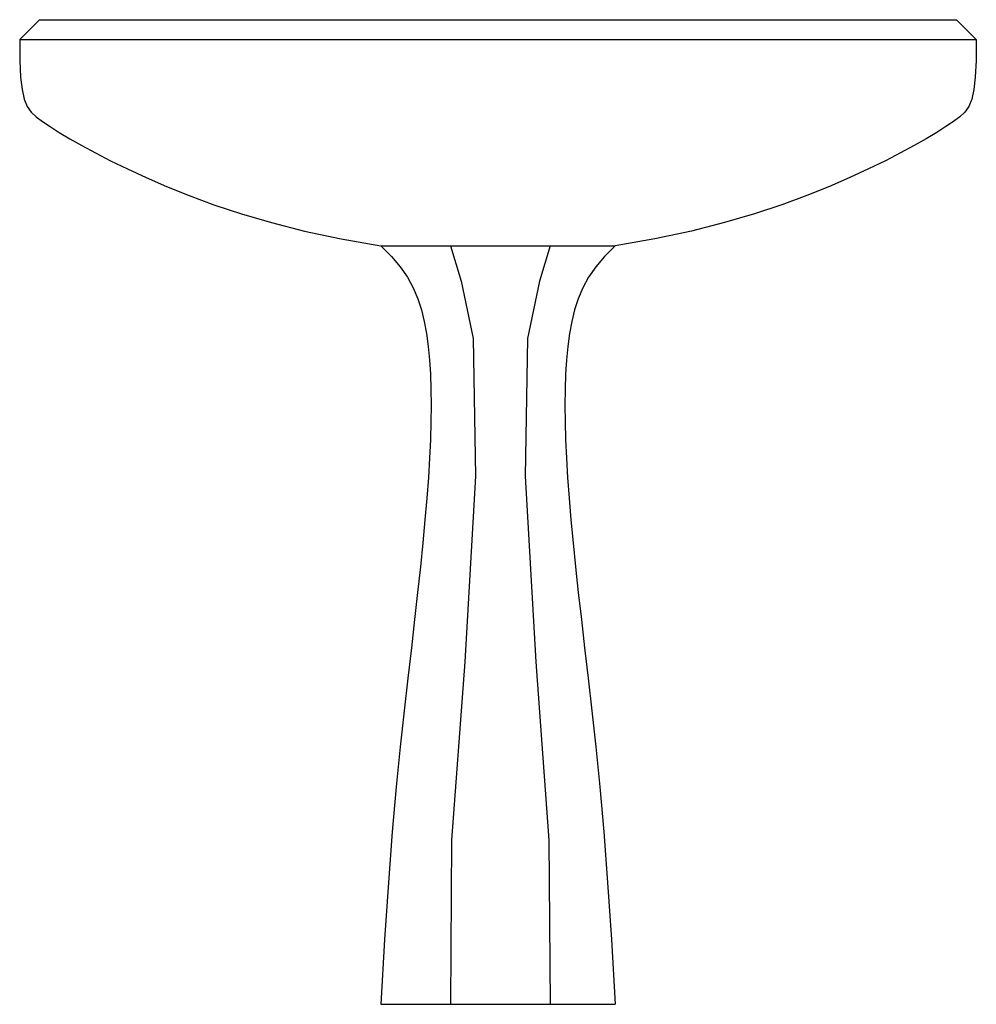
# Model space of a CAD drawing. Extents: x 262.8 to 292.9, y 957.6 to 988.6.
import ezdxf

# ---------------------------------------------------------------- set-up
doc = ezdxf.new("R2010")
doc.units = 0
doc.header["$MEASUREMENT"] = 0
doc.layers.get('0').update_dxf_attribs({"linetype": 'CONTINUOUS'})
doc.layers.add('MPFIXTURE', color=1, linetype='CONTINUOUS')

# ---------------------------------------------------------------- blocks, each defined once
blk = doc.blocks.new('E0176017')
at = {"layer": 'MPFIXTURE', "color": 3, "linetype": 'CONTINUOUS'}
for p, q in [((-15.0625, 30.375), (-14.4375, 31)), ((14.4375, 31), (15.0625, 30.375)), ((-3.6875, 0), (3.6875, 0))]:
    blk.add_line(p, q, dxfattribs=at)
at = {"layer": 'MPFIXTURE', "color": 3}
blk.add_line((-3.6875, 23.875), (3.6875, 23.875), dxfattribs=at)
at = {"layer": 'MPFIXTURE', "color": 3, "linetype": 'CONTINUOUS'}
for points in [[(-14.4375, 31), (-4.620387, 31), (4.620387, 31), (14.4375, 31)], [(-15.0625, 30.375), (-15.055483, 29.71296), (-15.031997, 29.194768), (-14.988386, 28.797017), (-14.920995, 28.496301), (-14.826169, 28.26921), (-14.700254, 28.092338), (-14.539594, 27.942276), (-14.340536, 27.795618), (-14.340536, 27.795618), (-14.099721, 27.633047), (-13.814991, 27.451608), (-13.484485, 27.252439), (-13.106342, 27.036675), (-12.6787, 26.805453), (-12.199698, 26.55991), (-11.667476, 26.301183), (-11.080173, 26.030407), (-11.080173, 26.030407), (-10.434974, 25.749322), (-9.725252, 25.462074), (-8.943429, 25.173409), (-8.081924, 24.888075), (-7.133159, 24.610819), (-6.089553, 24.34639), (-4.943526, 24.099535), (-3.6875, 23.875)], [(-15.0625, 30.375), (-4.817842, 30.375), (4.817842, 30.375), (15.0625, 30.375)], [(15.0625, 30.375), (15.055483, 29.71296), (15.031997, 29.194768), (14.988386, 28.797017), (14.920995, 28.496301), (14.826169, 28.26921), (14.700254, 28.092338), (14.539594, 27.942276), (14.340536, 27.795618), (14.340536, 27.795618), (14.099721, 27.633047), (13.814991, 27.451608), (13.484485, 27.252439), (13.106342, 27.036675), (12.6787, 26.805453), (12.199698, 26.55991), (11.667476, 26.301183), (11.080173, 26.030407), (11.080173, 26.030407), (10.434974, 25.749322), (9.725252, 25.462074), (8.943429, 25.173409), (8.081924, 24.888075), (7.133159, 24.610819), (6.089553, 24.34639), (4.943526, 24.099535), (3.6875, 23.875)], [(-3.6875, 23.875), (-3.353515, 23.544873), (-3.076312, 23.217282), (-2.849616, 22.888855), (-2.667153, 22.556223), (-2.522648, 22.216013), (-2.409828, 21.864856), (-2.322418, 21.499379), (-2.254143, 21.116213), (-2.254143, 21.116213), (-2.199726, 20.712353), (-2.157879, 20.286262), (-2.128308, 19.836769), (-2.110721, 19.362707), (-2.104826, 18.862903), (-2.110331, 18.336188), (-2.126944, 17.781392), (-2.154371, 17.197344), (-2.154371, 17.197344), (-2.192322, 16.582657), (-2.240502, 15.935062), (-2.298621, 15.252072), (-2.366386, 14.531203), (-2.443505, 13.769968), (-2.529685, 12.965879), (-2.624634, 12.116451), (-2.728059, 11.219198), (-2.728059, 11.219198), (-2.8394, 10.267685), (-2.957014, 9.239689), (-3.078993, 8.10904), (-3.203426, 6.849565), (-3.328404, 5.435095), (-3.452015, 3.839458), (-3.572351, 2.036484), (-3.6875, 0)], [(-1.5, 23.875), (-1.160937, 22.763635), (-0.786793, 20.966447), (-0.711964, 16.623243), (-1.048694, 10.782381), (-1.460253, 5.166168), (-1.5, 0)], [(1.644115, 23.875), (1.305052, 22.763635), (0.930908, 20.966447), (0.856079, 16.623243), (1.192809, 10.782381), (1.604368, 5.166168), (1.644115, 0)], [(3.6875, 23.875), (3.353515, 23.544873), (3.076312, 23.217282), (2.849616, 22.888855), (2.667153, 22.556223), (2.522648, 22.216013), (2.409828, 21.864856), (2.322418, 21.499379), (2.254143, 21.116213), (2.254143, 21.116213), (2.199726, 20.712353), (2.157879, 20.286262), (2.128308, 19.836769), (2.110721, 19.362707), (2.104826, 18.862903), (2.110331, 18.336188), (2.126944, 17.781392), (2.154371, 17.197344), (2.154371, 17.197344), (2.192322, 16.582657), (2.240502, 15.935062), (2.298621, 15.252072), (2.366386, 14.531203), (2.443505, 13.769968), (2.529685, 12.965879), (2.624634, 12.116451), (2.728059, 11.219198), (2.728059, 11.219198), (2.8394, 10.267685), (2.957014, 9.239689), (3.078993, 8.10904), (3.203426, 6.849565), (3.328404, 5.435095), (3.452015, 3.839458), (3.572351, 2.036484), (3.6875, 0)]]:
    blk.add_lwpolyline(points, dxfattribs=at)

msp = doc.modelspace()

# ---------------------------------------------------------------- block references
at = {"color": 0}
msp.add_blockref('E0176017', (277.826, 957.594), dxfattribs=at)

doc.saveas('drawing.dxf')
